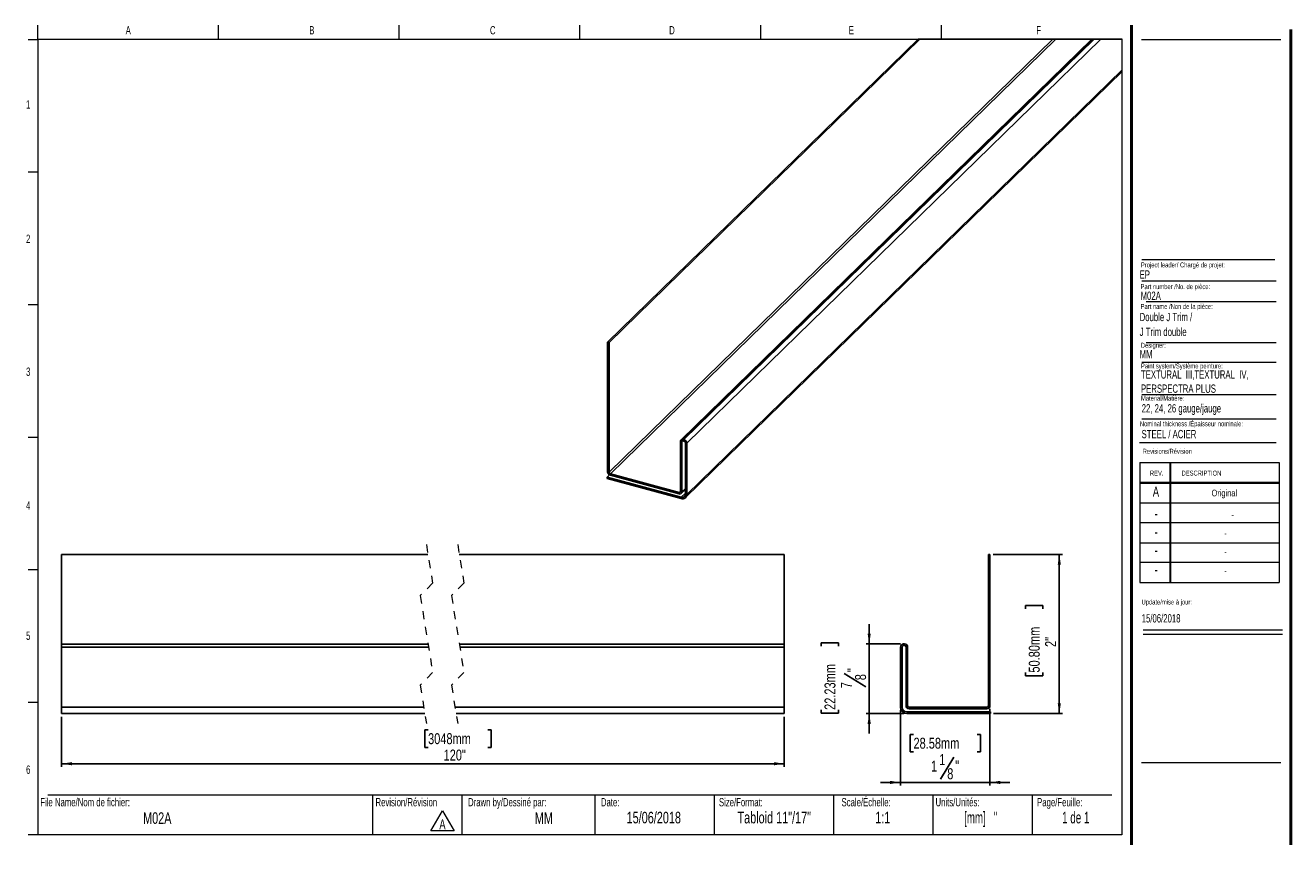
# Model space of a CAD drawing. Header units: inches. Extents: x 0.5 to 32.9, y 0.4 to 29.
import ezdxf

# ---------------------------------------------------------------- set-up
doc = ezdxf.new("R2010")
doc.units = ezdxf.units.IN
doc.header["$MEASUREMENT"] = 0
doc.linetypes.add('HIDDEN', pattern=[0.075, 0.05, -0.025])
doc.layers.add('FORMAT', color=7, linetype='Continuous')
doc.styles.add('SLDTEXTSTYLE0', font='TXT', dxfattribs={"width": 0.7})
doc.styles.add('SLDTEXTSTYLE1', font='TXT', dxfattribs={"width": 0.633333})
doc.styles.add('SLDTEXTSTYLE2', font='TXT', dxfattribs={"width": 0.625})
doc.styles.add('SLDTEXTSTYLE3', font='TXT', dxfattribs={"width": 0.75})
doc.dimstyles.new('SLDDIMSTYLE0', dxfattribs={"dimtxt": 0.137795, "dimasz": 0.13, "dimexe": 0, "dimexo": 0.0625, "dimgap": 0.034449, "dimtad": 1, "dimdec": 6, "dimrnd": 1e-09, "dimzin": 12, "dimdsep": 46, "dimlunit": 5, "dimtxsty": 'SLDTEXTSTYLE3', "dimsah": 1, "dimcen": 0.09, "dimadec": 0, "dimazin": 3, "dimtfac": 1, "dimtdec": 1, "dimtmove": 0, "dimatfit": 0, "dimfxl": 1, "dimfrac": 2, "dimtolj": 1, "dimtzin": 12, "dimarcsym": 0})
doc.dimstyles.new('SLDDIMSTYLE1', dxfattribs={"dimtxt": 0.137795, "dimasz": 0.13, "dimexe": 0, "dimexo": 0.0625, "dimgap": 0.034449, "dimtad": 1, "dimdec": 1, "dimrnd": 1e-09, "dimzin": 12, "dimdsep": 46, "dimlunit": 5, "dimtxsty": 'SLDTEXTSTYLE3', "dimsah": 1, "dimcen": 0.09, "dimadec": 0, "dimazin": 3, "dimtfac": 1, "dimtdec": 1, "dimtofl": 0, "dimtmove": 0, "dimatfit": 3, "dimfxl": 1, "dimfrac": 2, "dimtolj": 1, "dimtzin": 12, "dimarcsym": 0})

# ---------------------------------------------------------------- blocks, each defined once
blk = doc.blocks.new('SW_NOTE_0')
at = {"color": 0, "linetype": 'Continuous', "lineweight": 0}
for p, q in [((-0.098, 0.015), (0.049, 0.269)), ((0.049, 0.269), (0.196, 0.015)), ((0.196, 0.015), (-0.098, 0.015))]:
    blk.add_line(p, q, dxfattribs=at)
at = {"color": 0, "linetype": 'Continuous', "lineweight": 0, "insert": (0.049, 0.161), "char_height": 0.125, "attachment_point": 2, "style": 'SLDTEXTSTYLE0'}
blk.add_mtext('A', dxfattribs=at)
blk = doc.blocks.new('SW_NOTE_1')
at = {"layer": 'FORMAT', "color": 0, "char_height": 0.10417, "attachment_point": 1, "style": 'SLDTEXTSTYLE0'}
for s, insert in [('TEXTURAL  III,TEXTURAL  IV,', (0, 0.134)), ('PERSPECTRA PLUS', (0, -0.044))]:
    blk.add_mtext(s, dxfattribs=dict(at, insert=insert))
blk = doc.blocks.new('_D')
at = {"layer": 'FORMAT'}
for p, q in [((11.47, 2.082), (11.47, 1.136)), ((12.595, 2.101), (12.595, 1.136)), ((11.634, 1.778), (11.592, 1.778)), ((11.592, 1.778), (11.592, 1.56)), ((12.436, 1.778), (12.478, 1.778)), ((12.478, 1.778), (12.478, 1.56)), ((11.592, 1.56), (11.634, 1.56)), ((12.14, 1.491), (11.975, 1.216)), ((12.478, 1.56), (12.436, 1.56)), ((11.47, 1.175), (11.22, 1.175)), ((12.595, 1.175), (11.47, 1.175)), ((12.595, 1.175), (12.845, 1.175))]:
    blk.add_line(p, q, dxfattribs=at)
for points in [[(11.47, 1.175), (11.34, 1.195), (11.34, 1.155)], [(12.595, 1.175), (12.725, 1.155), (12.725, 1.195)]]:
    blk.add_solid(points, dxfattribs=at)
at = {"layer": 'FORMAT', "attachment_point": 1, "style": 'SLDTEXTSTYLE3'}
for s, insert, char_height in [('28.58mm', (11.634, 1.737), 0.1378), ('1', (11.854, 1.448), 0.138), ('1', (11.956, 1.531), 0.138), ('"', (12.159, 1.451), 0.138), ('8', (12.058, 1.353), 0.138)]:
    blk.add_mtext(s, dxfattribs=dict(at, insert=insert, char_height=char_height))
blk = doc.blocks.new('_D_1')
at = {"layer": 'FORMAT'}
for p, q in [((11.077, 2.916), (11.077, 3.166)), ((10.474, 2.89), (10.474, 2.932)), ((10.474, 2.932), (10.692, 2.932)), ((10.692, 2.932), (10.692, 2.89)), ((11.471, 2.916), (11.037, 2.916)), ((11.077, 2.916), (11.077, 2.041)), ((10.761, 2.543), (11.036, 2.378)), ((10.474, 2.087), (10.474, 2.045)), ((10.692, 2.045), (10.692, 2.087)), ((10.474, 2.045), (10.692, 2.045)), ((11.511, 2.041), (11.037, 2.041)), ((11.077, 2.041), (11.077, 1.791))]:
    blk.add_line(p, q, dxfattribs=at)
for points in [[(11.077, 2.916), (11.097, 3.046), (11.057, 3.046)], [(11.077, 2.041), (11.057, 1.911), (11.097, 1.911)]]:
    blk.add_solid(points, dxfattribs=at)
at = {"layer": 'FORMAT', "attachment_point": 1, "rotation": 90, "style": 'SLDTEXTSTYLE3'}
for s, insert, char_height in [('22.23mm', (10.515, 2.087), 0.1378), ('"', (10.801, 2.562), 0.138), ('8', (10.899, 2.46), 0.138), ('7', (10.721, 2.359), 0.138)]:
    blk.add_mtext(s, dxfattribs=dict(at, insert=insert, char_height=char_height))
blk = doc.blocks.new('_D_2')
at = {"layer": 'FORMAT'}
for p, q in [((12.635, 4.041), (13.506, 4.041)), ((13.467, 2.041), (13.467, 4.041)), ((13.042, 3.358), (13.042, 3.4)), ((13.042, 3.4), (13.26, 3.4)), ((13.26, 3.4), (13.26, 3.358)), ((13.042, 2.556), (13.042, 2.514)), ((13.26, 2.514), (13.26, 2.556)), ((13.042, 2.514), (13.26, 2.514)), ((12.64, 2.041), (13.506, 2.041))]:
    blk.add_line(p, q, dxfattribs=at)
for points in [[(13.467, 4.041), (13.447, 3.911), (13.487, 3.911)], [(13.467, 2.041), (13.487, 2.171), (13.447, 2.171)]]:
    blk.add_solid(points, dxfattribs=at)
at = {"layer": 'FORMAT', "char_height": 0.1378, "attachment_point": 1, "rotation": 90, "style": 'SLDTEXTSTYLE3'}
for s, insert in [('50.80mm', (13.083, 2.556)), ('2"', (13.289, 2.878))]:
    blk.add_mtext(s, dxfattribs=dict(at, insert=insert))
blk = doc.blocks.new('_D_3')
at = {"layer": 'FORMAT'}
for p, q in [((0.924, 2.001), (0.924, 1.371)), ((10.009, 2.001), (10.009, 1.371)), ((5.531, 1.835), (5.489, 1.835)), ((5.489, 1.835), (5.489, 1.616)), ((6.283, 1.835), (6.325, 1.835)), ((6.325, 1.835), (6.325, 1.616)), ((5.489, 1.616), (5.531, 1.616)), ((6.325, 1.616), (6.283, 1.616)), ((0.924, 1.41), (10.009, 1.41))]:
    blk.add_line(p, q, dxfattribs=at)
for points in [[(0.924, 1.41), (1.054, 1.39), (1.054, 1.43)], [(10.009, 1.41), (9.879, 1.43), (9.879, 1.39)]]:
    blk.add_solid(points, dxfattribs=at)
at = {"layer": 'FORMAT', "char_height": 0.1378, "attachment_point": 1, "style": 'SLDTEXTSTYLE3'}
for s, insert in [('3048mm', (5.531, 1.794)), ('120"', (5.726, 1.588))]:
    blk.add_mtext(s, dxfattribs=dict(at, insert=insert))

msp = doc.modelspace()

# ---------------------------------------------------------------- linework, layer by layer
at = {"color": 7, "linetype": 'Continuous', "lineweight": 18}
for p, q in [((0.6262516, 10.5170732), (0.6262516, 10.6939449)), ((2.8970849, 10.5170732), (2.8970849, 10.6939449)), ((5.1679183, 10.5170732), (5.1679183, 10.6939449)), ((7.4387516, 10.5170732), (7.4387516, 10.6939449)), ((9.7095849, 10.6939449), (9.7095849, 10.5170732)), ((11.9804183, 10.6939449), (11.9804183, 10.5170732)), ((0.5012516, 10.5170732), (0.6262516, 10.5170732)), ((14.2512516, 10.5170732), (0.6262516, 10.5170732)), ((0.6262516, 10.5170732), (0.6262516, 0.5170732)), ((14.2512516, 10.5170732), (14.2512516, 0.5170732)), ((14.5012516, 10.5170732), (16.2512516, 10.5170732)), ((0.5012516, 8.8504065), (0.6262516, 8.8504065)), ((14.5052809, 7.4796461), (16.192868, 7.4796461)), ((0.5012516, 7.1837398), (0.6262516, 7.1837398)), ((14.5578273, 7.2228331), (16.192868, 7.2228331)), ((14.5578273, 6.7072972), (16.192868, 6.7072972)), ((14.5052809, 6.4574028), (16.192868, 6.4574028)), ((14.5052809, 6.0531641), (16.192868, 6.0531641)), ((14.5052809, 5.7453132), (16.192868, 5.7453132)), ((0.5012516, 5.5170732), (0.6262516, 5.5170732)), ((14.4754278, 5.446808), (16.192868, 5.446808)), ((14.4811999, 5.1987495), (16.2311999, 5.1987495)), ((14.4811999, 5.1987495), (14.4811999, 3.6887495)), ((14.8561999, 5.1987495), (14.8561999, 3.6887495)), ((14.8661999, 5.1987495), (14.8661999, 3.6887495)), ((16.2311999, 5.1987495), (16.2311999, 3.6887495)), ((14.4811999, 4.9487495), (16.2311999, 4.9487495)), ((14.4811999, 4.9387495), (16.2311999, 4.9387495)), ((14.4811999, 4.6887495), (16.2311999, 4.6887495)), ((16.2311999, 4.4387495), (14.4811999, 4.4387495)), ((14.4811999, 4.1887495), (16.2311999, 4.1887495)), ((0.5012516, 3.8504065), (0.6262516, 3.8504065)), ((16.2311999, 3.9387495), (14.4811999, 3.9387495)), ((14.4811999, 3.6887495), (16.2311999, 3.6887495)), ((14.5215385, 3.094666), (16.2715385, 3.094666)), ((14.5215385, 3.0386495), (16.2715385, 3.0386495)), ((0.5012516, 2.1837398), (0.6262516, 2.1837398)), ((0.7512516, 1.0170732), (14.1262516, 1.0170732)), ((4.8316802, 1.0170732), (4.8316802, 0.5170732)), ((5.9539324, 1.0170732), (5.9539324, 0.5170732)), ((7.6262516, 1.0170732), (7.6262516, 0.5170732)), ((9.1262516, 1.0170732), (9.1262516, 0.5170732)), ((10.6262516, 1.0170732), (10.6262516, 0.5170732)), ((11.8762516, 1.0170732), (11.8762516, 0.5170732)), ((13.1262516, 1.0170732), (13.1262516, 0.5170732)), ((0.6262516, 0.5170732), (0.5012516, 0.5170732)), ((14.2512516, 0.5170732), (0.6262516, 0.5170732))]:
    msp.add_line(p, q, dxfattribs=at)
at = {"color": 7, "linetype": 'Continuous', "lineweight": 50}
for p, q in [((14.3762516, 10.6939449), (14.3762516, 0.3920732)), ((16.3762516, 0.3920732), (16.3762516, 10.6420732))]:
    msp.add_line(p, q, dxfattribs=at)
at = {"color": 7, "linetype": 'Continuous', "lineweight": 25}
for p, q in [((7.7882218, 6.7097741), (11.6926757, 10.5206416)), ((7.8059108, 6.7049682), (11.7152879, 10.5206416)), ((7.8059108, 5.075809), (13.3844573, 10.5206416)), ((7.8230412, 5.0545508), (13.4233669, 10.5206416)), ((13.8740179, 10.5206416), (8.7110308, 5.4814068)), ((8.7389698, 5.4870693), (13.8961561, 10.5206416)), ((8.7478143, 5.484664), (13.9074646, 10.5206416)), ((8.7831923, 5.440763), (13.9878229, 10.5206416)), ((8.7683169, 4.7555818), (14.2563489, 10.1120682)), ((8.7831923, 4.7936021), (14.2563489, 10.1355698)), ((7.7882218, 6.7097741), (7.7882218, 5.0806172)), ((7.7882218, 6.7097741), (7.8059108, 6.7049682)), ((7.8059108, 6.7049682), (7.8059108, 5.075809)), ((8.7035943, 4.8318382), (8.7035943, 5.4623967)), ((8.7212832, 4.8270323), (8.7212832, 5.4575884)), ((8.7389698, 5.4870693), (8.7478143, 5.484664)), ((8.7389698, 5.4699247), (8.7478143, 5.4675218)), ((8.7655033, 5.4455713), (8.7655033, 4.7984104)), ((8.7831923, 5.440763), (8.7831923, 4.7936021)), ((7.7836435, 5.0138272), (7.8124133, 5.0419071)), ((7.7836435, 4.996685), (7.7836435, 5.0138272)), ((8.7124387, 4.7614015), (7.7836435, 5.0138272)), ((8.7124387, 4.744257), (7.7836435, 4.996685)), ((7.8230412, 5.0545508), (8.6864638, 4.8198915)), ((7.8230412, 5.0374062), (8.6864638, 4.8027469)), ((8.7139617, 4.8083202), (8.7655033, 4.8586251)), ((0.9240111, 4.0401831), (5.5299576, 4.0401831)), ((0.9240111, 4.0401831), (0.9240111, 2.9151831)), ((5.9236572, 4.0401831), (10.0087906, 4.0401831)), ((10.0087906, 4.0401831), (10.0087906, 2.9151831)), ((12.575296, 4.0414331), (12.575296, 2.1408032)), ((12.595296, 4.0414331), (12.575296, 4.0414331)), ((12.595296, 4.0414331), (12.595296, 2.1408032)), ((0.9240111, 2.9151831), (5.5299576, 2.9151831)), ((0.9240111, 2.9151831), (0.9240111, 2.8751831)), ((0.9240111, 2.8751831), (5.5364672, 2.8751831)), ((0.9240111, 2.8751831), (0.9240111, 2.1201832)), ((5.9236572, 2.9151831), (10.0087906, 2.9151831)), ((5.9301668, 2.8751831), (10.0087906, 2.8751831)), ((10.0087906, 2.9151831), (10.0087906, 2.8751831)), ((10.0087906, 2.8751831), (10.0087906, 2.1201832)), ((11.470296, 2.8764331), (11.470296, 2.1214331)), ((11.490296, 2.8764331), (11.490296, 2.1214331)), ((11.520296, 2.9164331), (11.510296, 2.9164331)), ((11.520296, 2.8964331), (11.510296, 2.8964331)), ((11.540296, 2.1408032), (11.540296, 2.8764331)), ((11.560296, 2.1408032), (11.560296, 2.8764331)), ((0.9240111, 2.1201832), (0.9240111, 2.0401831)), ((0.9240111, 2.1201832), (5.4762431, 2.1201832)), ((5.8699427, 2.1201832), (10.0087906, 2.1201832)), ((10.0087906, 2.1201832), (10.0087906, 2.0401831)), ((12.5559259, 2.1214331), (11.579666, 2.1214331)), ((12.5559259, 2.1014331), (11.579666, 2.1014331)), ((0.9240111, 2.0401831), (5.4892622, 2.0401831)), ((5.8829665, 2.0401831), (10.0087906, 2.0401831)), ((11.550296, 2.0614331), (12.6004713, 2.0614331)), ((11.550296, 2.0414331), (12.6004713, 2.0414331)), ((12.6004713, 2.0414331), (12.6004713, 2.0614331))]:
    msp.add_line(p, q, dxfattribs=at)
at = {"color": 8, "linetype": 'Continuous', "lineweight": 25}
for p, q in [((8.7212832, 5.4575884), (8.7345934, 5.4705818)), ((8.6864638, 4.8198915), (8.7035943, 4.8366113)), ((8.7124387, 4.7614015), (8.7655033, 4.8131942)), ((8.7212832, 4.8270323), (8.7655033, 4.8701917))]:
    msp.add_line(p, q, dxfattribs=at)
at = {"color": 7, "linetype": 'HIDDEN', "lineweight": 18}
for p, q in [((5.5096102, 4.1651831), (5.5883504, 3.6814233)), ((5.903311, 4.1651831), (5.9820512, 3.6814233)), ((5.5883504, 3.6814233), (5.4308701, 3.523943)), ((5.9820512, 3.6814233), (5.8245708, 3.523943)), ((5.4308701, 3.523943), (5.5883504, 2.5564233)), ((5.8245708, 3.523943), (5.9820512, 2.5564233)), ((5.5883504, 2.5564233), (5.4308701, 2.398943)), ((5.9820512, 2.5564233), (5.8245708, 2.398943)), ((5.4308701, 2.398943), (5.5096102, 1.9151831)), ((5.8245708, 2.398943), (5.903311, 1.9151831))]:
    msp.add_line(p, q, dxfattribs=at)
at = {"color": 7, "linetype": 'Continuous', "lineweight": 18, "flags": 128}
msp.add_lwpolyline([(14.2563489, 10.1120682), (14.2563489, 10.1355698), (14.2563489, 10.5206416), (13.9878229, 10.5206416), (13.9074646, 10.5206416), (13.8961561, 10.5206416), (13.8740179, 10.5206416), (13.4233669, 10.5206416), (13.3844573, 10.5206416), (11.7152879, 10.5206416), (11.6926757, 10.5206416)], dxfattribs=at)
at = {"color": 7, "linetype": 'Continuous', "lineweight": 25}
for centre, radius, start, end in [((8.7295944, 5.4628147), 0.0260035, 68.86635594, 180.92103592), ((8.7342805, 5.457801), 0.012999, 68.85405975, 180.93689892), ((8.7346952, 5.4378865), 0.0485823, 3.39442857, 74.33336706), ((8.7412553, 5.4441335), 0.0242906, 3.39350625, 74.33428938), ((7.8359539, 5.0834455), 0.0478158, 183.39096821, 254.33276156), ((7.8293905, 5.0771984), 0.0235208, 183.38656776, 254.33914372), ((8.6910044, 4.8316357), 0.0125915, 248.86215714, 0.92146927), ((8.6956911, 4.8266213), 0.0255954, 248.86872673, 0.92019638), ((8.7265058, 4.797779), 0.0390026, 248.85875359, 0.9274494), ((8.7311916, 4.7927657), 0.0520074, 248.8641215, 0.92148707), ((11.510296, 2.8764331), 0.04, 90, 180), ((11.510296, 2.8764331), 0.02, 90, 180), ((11.520296, 2.8764331), 0.04, 360, 90), ((11.520296, 2.8764331), 0.02, 360, 90), ((11.550296, 2.1214331), 0.08, 180, 270), ((11.550296, 2.1214331), 0.06, 180, 270), ((11.579666, 2.1408032), 0.0393701, 180, 270), ((11.579666, 2.1408032), 0.0193701, 180, 270), ((12.5559259, 2.1408032), 0.0193701, 270, 0), ((12.5559259, 2.1408032), 0.0393701, 270, 0)]:
    msp.add_arc(centre, radius, start, end, dxfattribs=at)
at = {"layer": 'FORMAT', "color": 250, "lineweight": 18, "true_color": 0x454545}
msp.add_line((14.5052809, 7.7477891), (16.1756542, 7.7477891), dxfattribs=at)
at = {"layer": 'FORMAT', "lineweight": 18}
msp.add_line((14.5012516, 1.4265536), (16.2512516, 1.4265536), dxfattribs=at)

# ---------------------------------------------------------------- block references
at = {"color": 7, "linetype": 'Continuous', "lineweight": 0}
msp.add_blockref('SW_NOTE_0', (5.6629239, 0.5500403), dxfattribs=at)
at = {"layer": 'FORMAT'}
msp.add_blockref('SW_NOTE_1', (14.4936793, 6.2219515), dxfattribs=at)

# ---------------------------------------------------------------- texts
at = {"color": 7, "linetype": 'Continuous', "lineweight": 0}
for s, insert, char_height, attachment_point, style in [('A', (1.7614258, 10.6839024), 0.1041667, 2, 'SLDTEXTSTYLE0'), ('B', (4.0695891, 10.6839024), 0.1041667, 2, 'SLDTEXTSTYLE0'), ('C', (6.3441318, 10.6839024), 0.1041667, 2, 'SLDTEXTSTYLE0'), ('D', (8.5974733, 10.6839024), 0.1041667, 2, 'SLDTEXTSTYLE0'), ('E', (10.8526565, 10.6839024), 0.1041667, 2, 'SLDTEXTSTYLE0'), ('F', (13.2074254, 10.6839024), 0.1041667, 2, 'SLDTEXTSTYLE0'), ('1', (0.5037246, 9.7518248), 0.1041667, 2, 'SLDTEXTSTYLE0'), ('2', (0.5037246, 8.0618626), 0.1041667, 2, 'SLDTEXTSTYLE0'), ('Project leader/ Chargé de projet:', (14.4927736, 7.7128037), 0.0625, 1, 'SLDTEXTSTYLE0'), ('EP', (14.4770103, 7.6126145), 0.10416667, 1, 'SLDTEXTSTYLE0'), ('Part number /No. de pièce:', (14.4892638, 7.4395042), 0.0625, 1, 'SLDTEXTSTYLE0'), ('M02A', (14.4892638, 7.3462932), 0.10416667, 1, 'SLDTEXTSTYLE0'), ('Designer:', (14.4927736, 6.7027068), 0.0625, 1, 'SLDTEXTSTYLE0'), ('MM', (14.4770103, 6.6115619), 0.10416667, 1, 'SLDTEXTSTYLE0'), ('3', (0.5037246, 6.3910002), 0.1041667, 2, 'SLDTEXTSTYLE0'), ('Paint system/Système peinture:', (14.4936793, 6.4423393), 0.0625, 1, 'SLDTEXTSTYLE0'), ('Nominal thickness /Épaisseur nominale:', (14.4802784, 5.7152135), 0.0625, 1, 'SLDTEXTSTYLE0'), ('STEEL / ACIER', (14.5019361, 5.6065758), 0.104166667, 1, 'SLDTEXTSTYLE0'), ('Revisions/Révision', (14.5156012, 5.3694188), 0.0625, 1, 'SLDTEXTSTYLE0'), ('REV.', (14.6062312, 5.0951297), 0.0625, 1, 'SLDTEXTSTYLE0'), ('DESCRIPTION', (15.0041424, 5.0951297), 0.0625, 1, 'SLDTEXTSTYLE0'), ('A', (14.6820414, 4.8942809), 0.125, 2, 'SLDTEXTSTYLE0'), ('Original', (15.5419694, 4.8554617), 0.08333333, 2, 'SLDTEXTSTYLE0'), ('4', (0.5037246, 4.7085424), 0.1041667, 2, 'SLDTEXTSTYLE0'), ('-', (14.6833579, 4.6174037), 0.125, 2, 'SLDTEXTSTYLE0'), ('-', (15.6471739, 4.5785845), 0.0833333, 2, 'SLDTEXTSTYLE0'), ('-', (14.6833579, 4.3881653), 0.125, 2, 'SLDTEXTSTYLE0'), ('-', (15.5556728, 4.3493461), 0.0833333, 2, 'SLDTEXTSTYLE0'), ('-', (14.6833579, 4.1569001), 0.125, 2, 'SLDTEXTSTYLE0'), ('-', (15.5556728, 4.118081), 0.0833333, 2, 'SLDTEXTSTYLE0'), ('-', (14.6833579, 3.9142956), 0.125, 2, 'SLDTEXTSTYLE0'), ('-', (15.5556728, 3.8754764), 0.0833333, 2, 'SLDTEXTSTYLE0'), ('Update/mise à jour:', (14.5009021, 3.4746831), 0.0625, 1, 'SLDTEXTSTYLE0'), ('15/06/2018', (14.5029298, 3.2903145), 0.10416667, 1, 'SLDTEXTSTYLE0'), ('5', (0.5037246, 3.0715769), 0.1041667, 2, 'SLDTEXTSTYLE0'), ('6', (0.5037246, 1.3878409), 0.1041667, 2, 'SLDTEXTSTYLE0'), ('File Name/Nom de fichier:', (0.6549319, 0.9786785), 0.104166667, 1, 'SLDTEXTSTYLE0'), ('Revision/Révision', (4.8700984, 0.9786785), 0.104166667, 1, 'SLDTEXTSTYLE0'), ('Drawn by/Dessiné par:', (6.0332993, 0.9786785), 0.104166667, 1, 'SLDTEXTSTYLE0'), ('Date:', (7.7035091, 0.9786785), 0.10416667, 1, 'SLDTEXTSTYLE0'), ('Size/Format:', (9.1875093, 0.9786785), 0.104166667, 1, 'SLDTEXTSTYLE0'), ('Scale/Échelle:', (10.7293877, 0.9786785), 0.104166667, 1, 'SLDTEXTSTYLE0'), ('Units/Unités:', (11.9111167, 0.9786785), 0.104166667, 1, 'SLDTEXTSTYLE0'), ('Page/Feuille:', (13.1879976, 0.9786785), 0.104166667, 1, 'SLDTEXTSTYLE0'), ('M02A', (2.1262718, 0.7993968), 0.14583333, 2, 'SLDTEXTSTYLE0'), ('MM', (6.9863934, 0.7993968), 0.14583333, 2, 'SLDTEXTSTYLE0'), ('15/06/2018', (8.3687858, 0.805962), 0.14583333, 2, 'SLDTEXTSTYLE0'), ('Tabloid 11"/17"', (9.8831067, 0.805962), 0.145833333, 2, 'SLDTEXTSTYLE0'), ('1:1', (11.2474421, 0.805962), 0.14583333, 2, 'SLDTEXTSTYLE0'), ('[mm]   "', (12.4789981, 0.805962), 0.14583333, 2, 'SLDTEXTSTYLE2'), ('1 de 1', (13.6742198, 0.805962), 0.14583333, 2, 'SLDTEXTSTYLE1')]:
    msp.add_mtext(s, dxfattribs=dict(at, insert=insert, char_height=char_height, attachment_point=attachment_point, style=style))
at = {"layer": 'FORMAT', "attachment_point": 1, "style": 'SLDTEXTSTYLE0'}
for s, insert, char_height in [('Part name /Non de la pièce:', (14.4892638, 7.1904184), 0.0625), ('Double J Trim /', (14.4770103, 7.0784856), 0.104166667), ('J Trim double', (14.4770103, 6.8922265), 0.104166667), ('Material/Matière:', (14.4936793, 6.0368173), 0.0625), ('22, 24, 26 gauge/jauge', (14.503118, 5.9304258), 0.104166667)]:
    msp.add_mtext(s, dxfattribs=dict(at, insert=insert, char_height=char_height))

# ---------------------------------------------------------------- dimensions: what is measured, and where the dimension line sits
at = {"layer": 'FORMAT'}
for base, p1, p2, dimstyle, picture, middle in [((13.466613, 4.0414331), (12.6004713, 2.0414331), (12.595296, 4.0414331), 'SLDDIMSTYLE1', '_D_2', (13.466613, 2.957008)), ((11.0765952, 2.0414331), (11.510296, 2.9164331), (11.550296, 2.0414331), 'SLDDIMSTYLE0', '_D_1', (11.0765952, 2.4887471))]:
    dim = msp.add_linear_dim(base=base, p1=p1, p2=p2, angle=90, dimstyle=dimstyle, dxfattribs=at)
    dim.commit()
    dim.dimension.update_dxf_attribs({"geometry": picture, "text_midpoint": middle, "dimtype": 160})
dim = msp.add_linear_dim(base=(11.470296, 1.1752914), p1=(12.595296, 2.1408032), p2=(11.470296, 2.1214331), dimstyle='SLDDIMSTYLE0', dxfattribs=at)
dim.commit()
dim.dimension.update_dxf_attribs({"geometry": '_D', "text_midpoint": (12.0350671, 1.1752914), "dimtype": 160})
dim = msp.add_linear_dim(base=(10.0087887, 1.4102619), p1=(0.924013, 2.0401831), p2=(10.0087887, 2.0401831), text='120"', dimstyle='SLDDIMSTYLE1', dxfattribs=at)
dim.commit()
dim.dimension.update_dxf_attribs({"geometry": '_D_3', "text_midpoint": (5.9068076, 1.4102619), "dimtype": 160})

doc.saveas('drawing.dxf')
